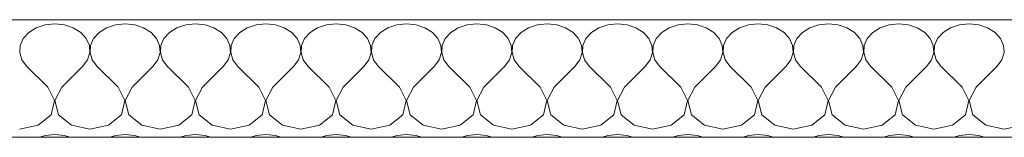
# Model space of a CAD drawing. Header units: millimetres. Extents: x 100377 to 152816, y -1988 to 13902.
# Tile 33 of 58: x 133412 to 134252, y 3027 to 3127. Entities that reach past the tile are written whole.
import ezdxf

# ---------------------------------------------------------------- set-up
doc = ezdxf.new("R2010")
doc.units = ezdxf.units.MM
doc.header["$MEASUREMENT"] = 0
doc.layers.add('Nowe_0_Nr_pióra__1', color=7, linetype='Continuous', lineweight=13)

# ---------------------------------------------------------------- blocks, each defined once
blk = doc.blocks.new('*X8')
at = {"layer": 'Nowe_0_Nr_pióra__1', "color": 7, "linetype": 'Continuous', "lineweight": 13}
for p, q in [((133425.82, 3120.11), (133419.45, 3116.17)), ((133433.4, 3122.6), (133425.82, 3120.11)), ((133441.59, 3123.45), (133433.4, 3122.6)), ((133449.79, 3122.6), (133441.59, 3123.45)), ((133457.37, 3120.11), (133449.79, 3122.6)), ((133463.74, 3116.17), (133457.37, 3120.11)), ((133485.82, 3120.11), (133479.45, 3116.17)), ((133493.4, 3122.6), (133485.82, 3120.11)), ((133501.59, 3123.45), (133493.4, 3122.6)), ((133509.79, 3122.6), (133501.59, 3123.45)), ((133517.37, 3120.11), (133509.79, 3122.6)), ((133523.74, 3116.17), (133517.37, 3120.11)), ((133545.82, 3120.11), (133539.45, 3116.17)), ((133553.4, 3122.6), (133545.82, 3120.11)), ((133561.59, 3123.45), (133553.4, 3122.6)), ((133569.79, 3122.6), (133561.59, 3123.45)), ((133577.37, 3120.11), (133569.79, 3122.6)), ((133583.74, 3116.17), (133577.37, 3120.11)), ((133605.82, 3120.11), (133599.45, 3116.17)), ((133613.4, 3122.6), (133605.82, 3120.11)), ((133621.59, 3123.45), (133613.4, 3122.6)), ((133629.79, 3122.6), (133621.59, 3123.45)), ((133637.37, 3120.11), (133629.79, 3122.6)), ((133643.74, 3116.17), (133637.37, 3120.11)), ((133665.82, 3120.11), (133659.45, 3116.17)), ((133673.4, 3122.6), (133665.82, 3120.11)), ((133681.59, 3123.45), (133673.4, 3122.6)), ((133689.79, 3122.6), (133681.59, 3123.45)), ((133697.37, 3120.11), (133689.79, 3122.6)), ((133703.74, 3116.17), (133697.37, 3120.11)), ((133725.82, 3120.11), (133719.45, 3116.17)), ((133733.4, 3122.6), (133725.82, 3120.11)), ((133741.59, 3123.45), (133733.4, 3122.6)), ((133749.79, 3122.6), (133741.59, 3123.45)), ((133757.37, 3120.11), (133749.79, 3122.6)), ((133763.74, 3116.17), (133757.37, 3120.11)), ((133785.82, 3120.11), (133779.45, 3116.17)), ((133793.4, 3122.6), (133785.82, 3120.11)), ((133801.59, 3123.45), (133793.4, 3122.6)), ((133809.79, 3122.6), (133801.59, 3123.45)), ((133817.37, 3120.11), (133809.79, 3122.6)), ((133823.74, 3116.17), (133817.37, 3120.11)), ((133845.82, 3120.11), (133839.45, 3116.17)), ((133853.4, 3122.6), (133845.82, 3120.11)), ((133861.59, 3123.45), (133853.4, 3122.6)), ((133869.79, 3122.6), (133861.59, 3123.45)), ((133877.37, 3120.11), (133869.79, 3122.6)), ((133883.74, 3116.17), (133877.37, 3120.11)), ((133905.82, 3120.11), (133899.45, 3116.17)), ((133913.4, 3122.6), (133905.82, 3120.11)), ((133921.59, 3123.45), (133913.4, 3122.6)), ((133929.79, 3122.6), (133921.59, 3123.45)), ((133937.37, 3120.11), (133929.79, 3122.6)), ((133943.74, 3116.17), (133937.37, 3120.11)), ((133965.82, 3120.11), (133959.45, 3116.17)), ((133973.4, 3122.6), (133965.82, 3120.11)), ((133981.59, 3123.45), (133973.4, 3122.6)), ((133989.79, 3122.6), (133981.59, 3123.45)), ((133997.37, 3120.11), (133989.79, 3122.6)), ((134003.74, 3116.17), (133997.37, 3120.11)), ((134025.82, 3120.11), (134019.45, 3116.17)), ((134033.4, 3122.6), (134025.82, 3120.11)), ((134041.59, 3123.45), (134033.4, 3122.6)), ((134049.79, 3122.6), (134041.59, 3123.45)), ((134057.37, 3120.11), (134049.79, 3122.6)), ((134063.74, 3116.17), (134057.37, 3120.11)), ((134085.82, 3120.11), (134079.45, 3116.17)), ((134093.4, 3122.6), (134085.82, 3120.11)), ((134101.59, 3123.45), (134093.4, 3122.6)), ((134109.79, 3122.6), (134101.59, 3123.45)), ((134117.37, 3120.11), (134109.79, 3122.6)), ((134123.74, 3116.17), (134117.37, 3120.11)), ((134145.82, 3120.11), (134139.45, 3116.17)), ((134153.4, 3122.6), (134145.82, 3120.11)), ((134161.59, 3123.45), (134153.4, 3122.6)), ((134169.79, 3122.6), (134161.59, 3123.45)), ((134177.37, 3120.11), (134169.79, 3122.6)), ((134183.74, 3116.17), (134177.37, 3120.11)), ((134205.82, 3120.11), (134199.45, 3116.17)), ((134213.4, 3122.6), (134205.82, 3120.11)), ((134221.59, 3123.45), (134213.4, 3122.6)), ((134229.79, 3122.6), (134221.59, 3123.45)), ((134237.37, 3120.11), (134229.79, 3122.6)), ((134243.74, 3116.17), (134237.37, 3120.11)), ((133414.76, 3111.07), (133412.12, 3105.22)), ((133419.45, 3116.17), (133414.76, 3111.07)), ((133468.43, 3111.07), (133463.74, 3116.17)), ((133471.07, 3105.22), (133468.43, 3111.07)), ((133474.76, 3111.07), (133472.12, 3105.22)), ((133479.45, 3116.17), (133474.76, 3111.07)), ((133528.43, 3111.07), (133523.74, 3116.17)), ((133531.07, 3105.22), (133528.43, 3111.07)), ((133534.76, 3111.07), (133532.12, 3105.22)), ((133539.45, 3116.17), (133534.76, 3111.07)), ((133588.43, 3111.07), (133583.74, 3116.17)), ((133591.07, 3105.22), (133588.43, 3111.07)), ((133594.76, 3111.07), (133592.12, 3105.22)), ((133599.45, 3116.17), (133594.76, 3111.07)), ((133648.43, 3111.07), (133643.74, 3116.17)), ((133651.07, 3105.22), (133648.43, 3111.07)), ((133654.76, 3111.07), (133652.12, 3105.22)), ((133659.45, 3116.17), (133654.76, 3111.07)), ((133708.43, 3111.07), (133703.74, 3116.17)), ((133711.07, 3105.22), (133708.43, 3111.07)), ((133714.76, 3111.07), (133712.12, 3105.22)), ((133719.45, 3116.17), (133714.76, 3111.07)), ((133768.43, 3111.07), (133763.74, 3116.17)), ((133771.07, 3105.22), (133768.43, 3111.07)), ((133774.76, 3111.07), (133772.12, 3105.22)), ((133779.45, 3116.17), (133774.76, 3111.07)), ((133828.43, 3111.07), (133823.74, 3116.17)), ((133831.07, 3105.22), (133828.43, 3111.07)), ((133834.76, 3111.07), (133832.12, 3105.22)), ((133839.45, 3116.17), (133834.76, 3111.07)), ((133888.43, 3111.07), (133883.74, 3116.17)), ((133891.07, 3105.22), (133888.43, 3111.07)), ((133894.76, 3111.07), (133892.12, 3105.22)), ((133899.45, 3116.17), (133894.76, 3111.07)), ((133948.43, 3111.07), (133943.74, 3116.17)), ((133951.07, 3105.22), (133948.43, 3111.07)), ((133954.76, 3111.07), (133952.12, 3105.22)), ((133959.45, 3116.17), (133954.76, 3111.07)), ((134008.43, 3111.07), (134003.74, 3116.17)), ((134011.07, 3105.22), (134008.43, 3111.07)), ((134014.76, 3111.07), (134012.12, 3105.22)), ((134019.45, 3116.17), (134014.76, 3111.07)), ((134068.43, 3111.07), (134063.74, 3116.17)), ((134071.07, 3105.22), (134068.43, 3111.07)), ((134074.76, 3111.07), (134072.12, 3105.22)), ((134079.45, 3116.17), (134074.76, 3111.07)), ((134128.43, 3111.07), (134123.74, 3116.17)), ((134131.07, 3105.22), (134128.43, 3111.07)), ((134134.76, 3111.07), (134132.12, 3105.22)), ((134139.45, 3116.17), (134134.76, 3111.07)), ((134188.43, 3111.07), (134183.74, 3116.17)), ((134191.07, 3105.22), (134188.43, 3111.07)), ((134194.76, 3111.07), (134192.12, 3105.22)), ((134199.45, 3116.17), (134194.76, 3111.07)), ((134248.43, 3111.07), (134243.74, 3116.17)), ((134251.07, 3105.22), (134248.43, 3111.07)), ((133412.12, 3105.22), (133411.72, 3099.05)), ((133471.47, 3099.05), (133471.07, 3105.22)), ((133472.12, 3105.22), (133471.72, 3099.05)), ((133531.47, 3099.05), (133531.07, 3105.22)), ((133532.12, 3105.22), (133531.72, 3099.05)), ((133591.47, 3099.05), (133591.07, 3105.22)), ((133592.12, 3105.22), (133591.72, 3099.05)), ((133651.47, 3099.05), (133651.07, 3105.22)), ((133652.12, 3105.22), (133651.72, 3099.05)), ((133711.47, 3099.05), (133711.07, 3105.22)), ((133712.12, 3105.22), (133711.72, 3099.05)), ((133771.47, 3099.05), (133771.07, 3105.22)), ((133772.12, 3105.22), (133771.72, 3099.05)), ((133831.47, 3099.05), (133831.07, 3105.22)), ((133832.12, 3105.22), (133831.72, 3099.05)), ((133891.47, 3099.05), (133891.07, 3105.22)), ((133892.12, 3105.22), (133891.72, 3099.05)), ((133951.47, 3099.05), (133951.07, 3105.22)), ((133952.12, 3105.22), (133951.72, 3099.05)), ((134011.47, 3099.05), (134011.07, 3105.22)), ((134012.12, 3105.22), (134011.72, 3099.05)), ((134071.47, 3099.05), (134071.07, 3105.22)), ((134072.12, 3105.22), (134071.72, 3099.05)), ((134131.47, 3099.05), (134131.07, 3105.22)), ((134132.12, 3105.22), (134131.72, 3099.05)), ((134191.47, 3099.05), (134191.07, 3105.22)), ((134192.12, 3105.22), (134191.72, 3099.05)), ((134251.47, 3099.05), (134251.07, 3105.22)), ((133411.72, 3099.05), (133413.59, 3093.03)), ((133413.59, 3093.03), (133417.59, 3087.62)), ((133465.59, 3087.62), (133469.6, 3093.03)), ((133469.6, 3093.03), (133471.47, 3099.05)), ((133471.72, 3099.05), (133473.59, 3093.03)), ((133473.59, 3093.03), (133477.59, 3087.62)), ((133525.59, 3087.62), (133529.6, 3093.03)), ((133529.6, 3093.03), (133531.47, 3099.05)), ((133531.72, 3099.05), (133533.59, 3093.03)), ((133533.59, 3093.03), (133537.59, 3087.62)), ((133585.59, 3087.62), (133589.6, 3093.03)), ((133589.6, 3093.03), (133591.47, 3099.05)), ((133591.72, 3099.05), (133593.59, 3093.03)), ((133593.59, 3093.03), (133597.59, 3087.62)), ((133645.59, 3087.62), (133649.6, 3093.03)), ((133649.6, 3093.03), (133651.47, 3099.05)), ((133651.72, 3099.05), (133653.59, 3093.03)), ((133653.59, 3093.03), (133657.59, 3087.62)), ((133705.59, 3087.62), (133709.6, 3093.03)), ((133709.6, 3093.03), (133711.47, 3099.05)), ((133711.72, 3099.05), (133713.59, 3093.03)), ((133713.59, 3093.03), (133717.59, 3087.62)), ((133765.59, 3087.62), (133769.6, 3093.03)), ((133769.6, 3093.03), (133771.47, 3099.05)), ((133771.72, 3099.05), (133773.59, 3093.03)), ((133773.59, 3093.03), (133777.59, 3087.62)), ((133825.59, 3087.62), (133829.6, 3093.03)), ((133829.6, 3093.03), (133831.47, 3099.05)), ((133831.72, 3099.05), (133833.59, 3093.03)), ((133833.59, 3093.03), (133837.59, 3087.62)), ((133885.59, 3087.62), (133889.6, 3093.03)), ((133889.6, 3093.03), (133891.47, 3099.05)), ((133891.72, 3099.05), (133893.59, 3093.03)), ((133893.59, 3093.03), (133897.59, 3087.62)), ((133945.59, 3087.62), (133949.6, 3093.03)), ((133949.6, 3093.03), (133951.47, 3099.05)), ((133951.72, 3099.05), (133953.59, 3093.03)), ((133953.59, 3093.03), (133957.59, 3087.62)), ((134005.59, 3087.62), (134009.6, 3093.03)), ((134009.6, 3093.03), (134011.47, 3099.05)), ((134011.72, 3099.05), (134013.59, 3093.03)), ((134013.59, 3093.03), (134017.59, 3087.62)), ((134065.59, 3087.62), (134069.6, 3093.03)), ((134069.6, 3093.03), (134071.47, 3099.05)), ((134071.72, 3099.05), (134073.59, 3093.03)), ((134073.59, 3093.03), (134077.59, 3087.62)), ((134125.59, 3087.62), (134129.6, 3093.03)), ((134129.6, 3093.03), (134131.47, 3099.05)), ((134131.72, 3099.05), (134133.59, 3093.03)), ((134133.59, 3093.03), (134137.59, 3087.62)), ((134185.59, 3087.62), (134189.6, 3093.03)), ((134189.6, 3093.03), (134191.47, 3099.05)), ((134191.72, 3099.05), (134193.59, 3093.03)), ((134193.59, 3093.03), (134197.59, 3087.62)), ((134245.59, 3087.62), (134249.6, 3093.03)), ((134249.6, 3093.03), (134251.47, 3099.05)), ((133435.59, 3069.7), (133417.59, 3087.62)), ((133447.59, 3069.7), (133465.59, 3087.62)), ((133495.59, 3069.7), (133477.59, 3087.62)), ((133507.59, 3069.7), (133525.59, 3087.62)), ((133555.59, 3069.7), (133537.59, 3087.62)), ((133567.59, 3069.7), (133585.59, 3087.62)), ((133615.59, 3069.7), (133597.59, 3087.62)), ((133627.59, 3069.7), (133645.59, 3087.62)), ((133675.59, 3069.7), (133657.59, 3087.62)), ((133687.59, 3069.7), (133705.59, 3087.62)), ((133735.59, 3069.7), (133717.59, 3087.62)), ((133747.59, 3069.7), (133765.59, 3087.62)), ((133795.59, 3069.7), (133777.59, 3087.62)), ((133807.59, 3069.7), (133825.59, 3087.62)), ((133855.59, 3069.7), (133837.59, 3087.62)), ((133867.59, 3069.7), (133885.59, 3087.62)), ((133915.59, 3069.7), (133897.59, 3087.62)), ((133927.59, 3069.7), (133945.59, 3087.62)), ((133975.59, 3069.7), (133957.59, 3087.62)), ((133987.59, 3069.7), (134005.59, 3087.62)), ((134035.59, 3069.7), (134017.59, 3087.62)), ((134047.59, 3069.7), (134065.59, 3087.62)), ((134095.59, 3069.7), (134077.59, 3087.62)), ((134107.59, 3069.7), (134125.59, 3087.62)), ((134155.59, 3069.7), (134137.59, 3087.62)), ((134167.59, 3069.7), (134185.59, 3087.62)), ((134215.59, 3069.7), (134197.59, 3087.62)), ((134227.59, 3069.7), (134245.59, 3087.62)), ((133441.47, 3058.27), (133435.59, 3069.7)), ((133447.59, 3069.7), (133441.72, 3058.27)), ((133501.47, 3058.27), (133495.59, 3069.7)), ((133507.59, 3069.7), (133501.72, 3058.27)), ((133561.47, 3058.27), (133555.59, 3069.7)), ((133567.59, 3069.7), (133561.72, 3058.27)), ((133621.47, 3058.27), (133615.59, 3069.7)), ((133627.59, 3069.7), (133621.72, 3058.27)), ((133681.47, 3058.27), (133675.59, 3069.7)), ((133687.59, 3069.7), (133681.72, 3058.27)), ((133741.47, 3058.27), (133735.59, 3069.7)), ((133747.59, 3069.7), (133741.72, 3058.27)), ((133801.47, 3058.27), (133795.59, 3069.7)), ((133807.59, 3069.7), (133801.72, 3058.27)), ((133861.47, 3058.27), (133855.59, 3069.7)), ((133867.59, 3069.7), (133861.72, 3058.27)), ((133921.47, 3058.27), (133915.59, 3069.7)), ((133927.59, 3069.7), (133921.72, 3058.27)), ((133981.47, 3058.27), (133975.59, 3069.7)), ((133987.59, 3069.7), (133981.72, 3058.27)), ((134041.47, 3058.27), (134035.59, 3069.7)), ((134047.59, 3069.7), (134041.72, 3058.27)), ((134101.47, 3058.27), (134095.59, 3069.7)), ((134107.59, 3069.7), (134101.72, 3058.27)), ((134161.47, 3058.27), (134155.59, 3069.7)), ((134167.59, 3069.7), (134161.72, 3058.27)), ((134221.47, 3058.27), (134215.59, 3069.7)), ((134227.59, 3069.7), (134221.72, 3058.27)), ((133438.43, 3046.24), (133441.47, 3058.27)), ((133441.72, 3058.27), (133444.76, 3046.24)), ((133498.43, 3046.24), (133501.47, 3058.27)), ((133501.72, 3058.27), (133504.76, 3046.24)), ((133558.43, 3046.24), (133561.47, 3058.27)), ((133561.72, 3058.27), (133564.76, 3046.24)), ((133618.43, 3046.24), (133621.47, 3058.27)), ((133621.72, 3058.27), (133624.76, 3046.24)), ((133678.43, 3046.24), (133681.47, 3058.27)), ((133681.72, 3058.27), (133684.76, 3046.24)), ((133738.43, 3046.24), (133741.47, 3058.27)), ((133741.72, 3058.27), (133744.76, 3046.24)), ((133798.43, 3046.24), (133801.47, 3058.27)), ((133801.72, 3058.27), (133804.76, 3046.24)), ((133858.43, 3046.24), (133861.47, 3058.27)), ((133861.72, 3058.27), (133864.76, 3046.24)), ((133918.43, 3046.24), (133921.47, 3058.27)), ((133921.72, 3058.27), (133924.76, 3046.24)), ((133978.43, 3046.24), (133981.47, 3058.27)), ((133981.72, 3058.27), (133984.76, 3046.24)), ((134038.43, 3046.24), (134041.47, 3058.27)), ((134041.72, 3058.27), (134044.76, 3046.24)), ((134098.43, 3046.24), (134101.47, 3058.27)), ((134101.72, 3058.27), (134104.76, 3046.24)), ((134158.43, 3046.24), (134161.47, 3058.27)), ((134161.72, 3058.27), (134164.76, 3046.24)), ((134218.43, 3046.24), (134221.47, 3058.27)), ((134221.72, 3058.27), (134224.76, 3046.24)), ((133427.37, 3037.21), (133438.43, 3046.24)), ((133444.76, 3046.24), (133455.82, 3037.21)), ((133487.37, 3037.21), (133498.43, 3046.24)), ((133504.76, 3046.24), (133515.82, 3037.21)), ((133547.37, 3037.21), (133558.43, 3046.24)), ((133564.76, 3046.24), (133575.82, 3037.21)), ((133607.37, 3037.21), (133618.43, 3046.24)), ((133624.76, 3046.24), (133635.82, 3037.21)), ((133667.37, 3037.21), (133678.43, 3046.24)), ((133684.76, 3046.24), (133695.82, 3037.21)), ((133727.37, 3037.21), (133738.43, 3046.24)), ((133744.76, 3046.24), (133755.82, 3037.21)), ((133787.37, 3037.21), (133798.43, 3046.24)), ((133804.76, 3046.24), (133815.82, 3037.21)), ((133847.37, 3037.21), (133858.43, 3046.24)), ((133864.76, 3046.24), (133875.82, 3037.21)), ((133907.37, 3037.21), (133918.43, 3046.24)), ((133924.76, 3046.24), (133935.82, 3037.21)), ((133967.37, 3037.21), (133978.43, 3046.24)), ((133984.76, 3046.24), (133995.82, 3037.21)), ((134027.37, 3037.21), (134038.43, 3046.24)), ((134044.76, 3046.24), (134055.82, 3037.21)), ((134087.37, 3037.21), (134098.43, 3046.24)), ((134104.76, 3046.24), (134115.82, 3037.21)), ((134147.37, 3037.21), (134158.43, 3046.24)), ((134164.76, 3046.24), (134175.82, 3037.21)), ((134207.37, 3037.21), (134218.43, 3046.24)), ((134224.76, 3046.24), (134235.82, 3037.21)), ((133411.59, 3033.86), (133427.37, 3037.21)), ((133455.82, 3037.21), (133471.59, 3033.86)), ((133471.59, 3033.86), (133487.37, 3037.21)), ((133515.82, 3037.21), (133531.59, 3033.86)), ((133531.59, 3033.86), (133547.37, 3037.21)), ((133575.82, 3037.21), (133591.59, 3033.86)), ((133591.59, 3033.86), (133607.37, 3037.21)), ((133635.82, 3037.21), (133651.59, 3033.86)), ((133651.59, 3033.86), (133667.37, 3037.21)), ((133695.82, 3037.21), (133711.59, 3033.86)), ((133711.59, 3033.86), (133727.37, 3037.21)), ((133755.82, 3037.21), (133771.59, 3033.86)), ((133771.59, 3033.86), (133787.37, 3037.21)), ((133815.82, 3037.21), (133831.59, 3033.86)), ((133831.59, 3033.86), (133847.37, 3037.21)), ((133875.82, 3037.21), (133891.59, 3033.86)), ((133891.59, 3033.86), (133907.37, 3037.21)), ((133935.82, 3037.21), (133951.59, 3033.86)), ((133951.59, 3033.86), (133967.37, 3037.21)), ((133995.82, 3037.21), (134011.59, 3033.86)), ((134011.59, 3033.86), (134027.37, 3037.21)), ((134055.82, 3037.21), (134071.59, 3033.86)), ((134071.59, 3033.86), (134087.37, 3037.21)), ((134115.82, 3037.21), (134131.59, 3033.86)), ((134131.59, 3033.86), (134147.37, 3037.21)), ((134175.82, 3037.21), (134191.59, 3033.86)), ((134191.59, 3033.86), (134207.37, 3037.21)), ((134235.82, 3037.21), (134251.59, 3033.86)), ((134251.59, 3033.86), (134267.37, 3037.21)), ((133433.4, 3028.53), (133428.86, 3027.04)), ((133441.59, 3029.38), (133433.4, 3028.53)), ((133449.79, 3028.53), (133441.59, 3029.38)), ((133454.33, 3027.04), (133449.79, 3028.53)), ((133493.4, 3028.53), (133488.86, 3027.04)), ((133501.59, 3029.38), (133493.4, 3028.53)), ((133509.79, 3028.53), (133501.59, 3029.38)), ((133514.33, 3027.04), (133509.79, 3028.53)), ((133553.4, 3028.53), (133548.86, 3027.04)), ((133561.59, 3029.38), (133553.4, 3028.53)), ((133569.79, 3028.53), (133561.59, 3029.38)), ((133574.33, 3027.04), (133569.79, 3028.53)), ((133613.4, 3028.53), (133608.86, 3027.04)), ((133621.59, 3029.38), (133613.4, 3028.53)), ((133629.79, 3028.53), (133621.59, 3029.38)), ((133634.33, 3027.04), (133629.79, 3028.53)), ((133673.4, 3028.53), (133668.86, 3027.04)), ((133681.59, 3029.38), (133673.4, 3028.53)), ((133689.79, 3028.53), (133681.59, 3029.38)), ((133694.33, 3027.04), (133689.79, 3028.53)), ((133733.4, 3028.53), (133728.86, 3027.04)), ((133741.59, 3029.38), (133733.4, 3028.53)), ((133749.79, 3028.53), (133741.59, 3029.38)), ((133754.33, 3027.04), (133749.79, 3028.53)), ((133793.4, 3028.53), (133788.86, 3027.04)), ((133801.59, 3029.38), (133793.4, 3028.53)), ((133809.79, 3028.53), (133801.59, 3029.38)), ((133814.33, 3027.04), (133809.79, 3028.53)), ((133853.4, 3028.53), (133848.86, 3027.04)), ((133861.59, 3029.38), (133853.4, 3028.53)), ((133869.79, 3028.53), (133861.59, 3029.38)), ((133874.33, 3027.04), (133869.79, 3028.53)), ((133913.4, 3028.53), (133908.86, 3027.04)), ((133921.59, 3029.38), (133913.4, 3028.53)), ((133929.79, 3028.53), (133921.59, 3029.38)), ((133934.33, 3027.04), (133929.79, 3028.53)), ((133973.4, 3028.53), (133968.86, 3027.04)), ((133981.59, 3029.38), (133973.4, 3028.53)), ((133989.79, 3028.53), (133981.59, 3029.38)), ((133994.33, 3027.04), (133989.79, 3028.53)), ((134033.4, 3028.53), (134028.86, 3027.04)), ((134041.59, 3029.38), (134033.4, 3028.53)), ((134049.79, 3028.53), (134041.59, 3029.38)), ((134054.33, 3027.04), (134049.79, 3028.53)), ((134093.4, 3028.53), (134088.86, 3027.04)), ((134101.59, 3029.38), (134093.4, 3028.53)), ((134109.79, 3028.53), (134101.59, 3029.38)), ((134114.33, 3027.04), (134109.79, 3028.53)), ((134153.4, 3028.53), (134148.86, 3027.04)), ((134161.59, 3029.38), (134153.4, 3028.53)), ((134169.79, 3028.53), (134161.59, 3029.38)), ((134174.33, 3027.04), (134169.79, 3028.53)), ((134213.4, 3028.53), (134208.86, 3027.04)), ((134221.59, 3029.38), (134213.4, 3028.53)), ((134229.79, 3028.53), (134221.59, 3029.38)), ((134234.33, 3027.04), (134229.79, 3028.53))]:
    blk.add_line(p, q, dxfattribs=at)
blk = doc.blocks.new('Wypełnienie_4_1', base_point=(0, 0))
at = {"layer": 'Nowe_0_Nr_pióra__1', "color": 7, "linetype": 'Continuous', "lineweight": 13, "flags": 128}
blk.add_lwpolyline([(133077.65, 3027.04), (137260.4, 3027.04), (137260.4, 3127.04), (133077.65, 3127.04)], close=True, dxfattribs=at)
at = {"layer": 'Nowe_0_Nr_pióra__1', "color": 7, "linetype": 'Continuous', "lineweight": 13}
blk.add_blockref('*X8', (0, 0), dxfattribs=at)

msp = doc.modelspace()

# ---------------------------------------------------------------- block references
at = {"layer": 'Nowe_0_Nr_pióra__1', "color": 7, "linetype": 'Continuous', "lineweight": 13}
msp.add_blockref('Wypełnienie_4_1', (0, 0), dxfattribs=at)

doc.saveas('drawing.dxf')
